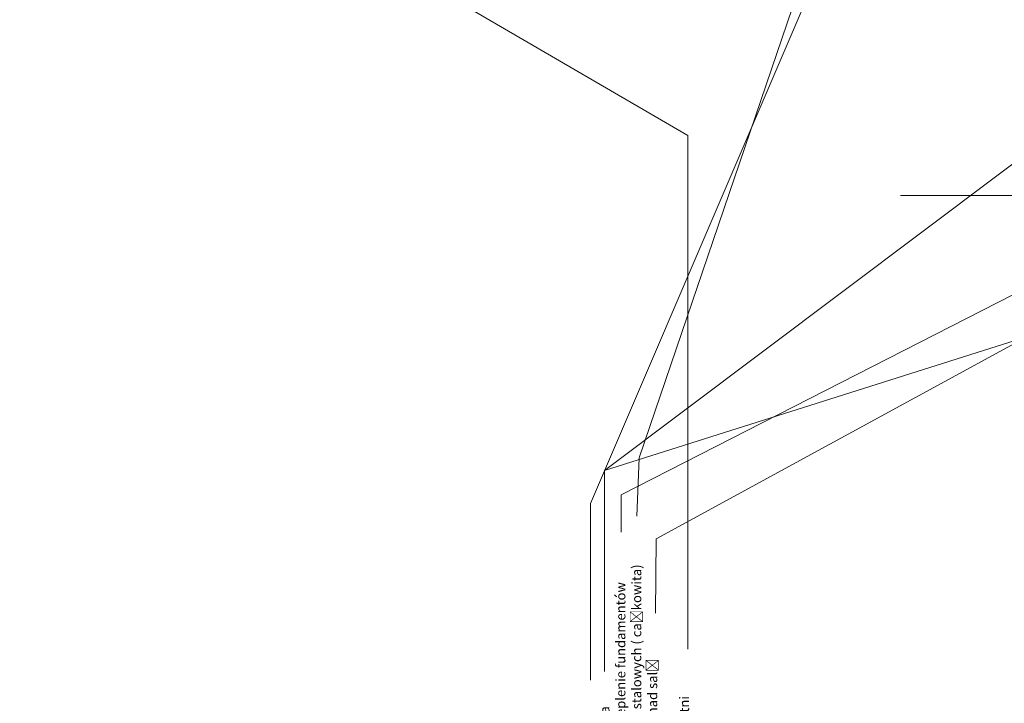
# Model space of a CAD drawing. Header units: millimetres. Extents: x 15214 to 140083, y -437840 to -79279.
# Tile 15 of 64: x 37229 to 47536, y -209001 to -201847. Entities that reach past the tile are written whole.
import ezdxf

# ---------------------------------------------------------------- set-up
doc = ezdxf.new("R2010")
doc.units = ezdxf.units.MM
doc.layers.add('! posadzki', color=7, linetype='Continuous', lineweight=0)
doc.layers.add('!! remont sali gimnastycznej', color=200, linetype='Continuous', lineweight=0, plot=False)
doc.styles.add('TXT', font='simplex.shx')

msp = doc.modelspace()

# ---------------------------------------------------------------- linework, layer by layer
at = {"layer": '! posadzki'}
msp.add_lwpolyline([(51966.71142, -203688.10743), (46449.00083, -203688.10743)], dxfattribs=at)
at = {"layer": '!! remont sali gimnastycznej'}
for points in [[(67897.46482, -198791.30041), (43352.61349, -206564.15626)], [(44225.03702, -208434.92378), (44225.03702, -203057.72916), (37228.52413, -198988.55824)], [(43688.98854, -207041.44791), (43713.72345, -206432.99539), (46150.62419, -199276.40796)], [(43524.05937, -207208.52095), (43524.05937, -206817.836), (57964.41412, -199443.5883)], [(43885.51031, -208059.34504), (43892.62523, -207280.01489), (58398.56735, -199370.5883)], [(46350.03542, -199570.5883), (43204.45621, -206909.83599), (43204.45621, -208758.16022)], [(49167.71142, -202195.49928), (43352.61349, -206564.15626)], [(43352.61349, -208667.06644), (43352.61349, -206564.15626)]]:
    msp.add_lwpolyline(points, dxfattribs=at)

# ---------------------------------------------------------------- texts
at = {"layer": '!! remont sali gimnastycznej', "insert": (42969.39078, -210681.11574), "char_height": 100, "attachment_point": 1, "rotation": 90, "style": 'TXT'}
msp.add_mtext_dynamic_manual_height_columns('do kosztorysu sali:\\P\\pxi-3,l4,t4;-^Iwymiana okien\\P-^Itermomedernizacja\\P-^Ihydroizolacja i ocieplenie fundamentów\\P-^Iwymiana schodów stalowych ( całkowita)\\P-^Iodieplenie stropu nad salą\\P-^Iwymiana drzwi\\P-^Iremont toalet i szatni', width=5548.4559327, gutter_width=75, heights=[0], dxfattribs=at)

doc.saveas('drawing.dxf')
